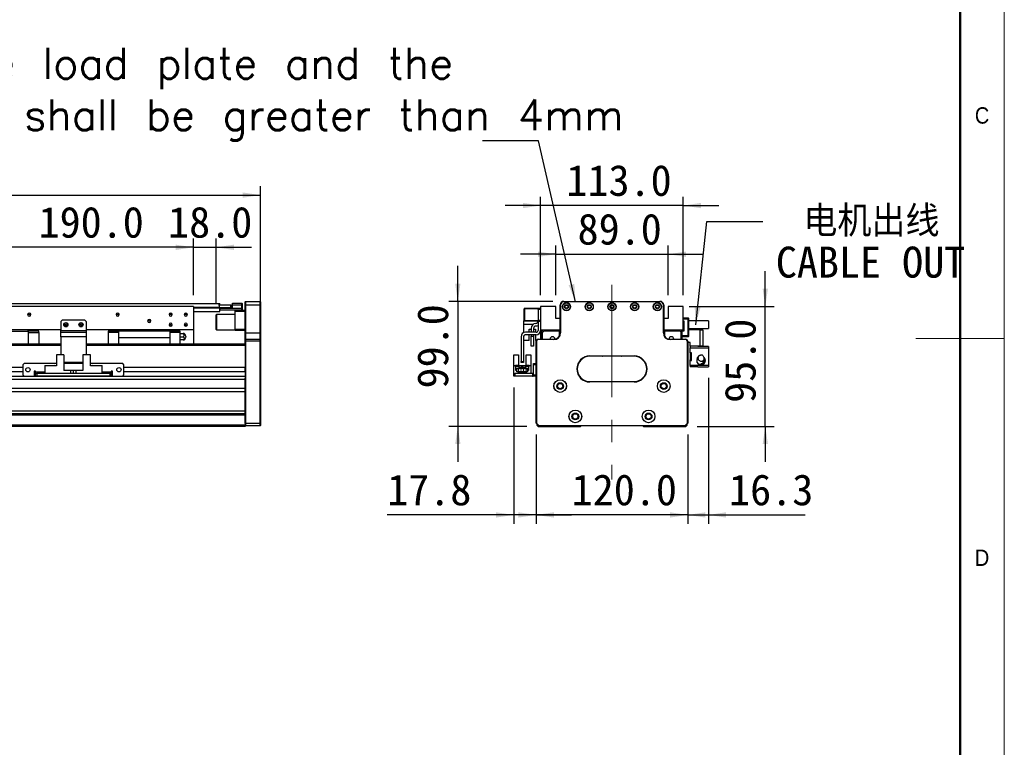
# Model space of a CAD drawing. Header units: millimetres. Extents: x 35 to 2924, y 35 to 2044.
# Tile 5 of 7: x 2126 to 2905, y 716 to 1292. Entities that reach past the tile are written whole.
import ezdxf

# ---------------------------------------------------------------- set-up
doc = ezdxf.new("R2010")
doc.units = ezdxf.units.MM
doc.header["$LTSCALE"] = 7
doc.linetypes.add('CENTERX2', pattern=[20.32, 12.7, -2.54, 2.54, -2.54])
doc.layers.add('DIMNS', color=7, linetype='Continuous')
doc.styles.add('SLDTEXTSTYLE1', font='Gothic.ttf', dxfattribs={"width": 0.913})
doc.styles.add('SLDTEXTSTYLE10', font='txt', dxfattribs={"bigfont": 'bigfont'})
doc.styles.add('SLDTEXTSTYLE9', font='txt')
doc.dimstyles.new('SLDDIMSTYLE0', dxfattribs={"dimtxt": 24.5, "dimasz": 14, "dimexe": 0, "dimexo": 0.0625, "dimgap": 6.125, "dimtad": 2, "dimdec": 1, "dimrnd": 1e-09, "dimzin": 4, "dimdsep": 46, "dimtxsty": 'SLDTEXTSTYLE9', "dimsah": 1, "dimcen": 0.09, "dimadec": 0, "dimazin": 1, "dimtfac": 1, "dimtdec": 1, "dimtofl": 0, "dimtmove": 0, "dimatfit": 3, "dimfxl": 0, "dimfrac": 2, "dimtolj": 1, "dimtzin": 12, "dimarcsym": 0})
doc.dimstyles.new('SLDDIMSTYLE1', dxfattribs={"dimtxt": 24.5, "dimasz": 14, "dimexe": 0, "dimexo": 0.0625, "dimgap": 6.125, "dimtad": 2, "dimdec": 1, "dimrnd": 1e-09, "dimzin": 4, "dimdsep": 46, "dimtxsty": 'SLDTEXTSTYLE9', "dimsah": 1, "dimcen": 0.09, "dimadec": 0, "dimazin": 1, "dimtfac": 1, "dimtdec": 1, "dimtmove": 0, "dimatfit": 0, "dimfxl": 0, "dimfrac": 2, "dimtolj": 1, "dimtzin": 12, "dimarcsym": 0})
doc.dimstyles.new('SLDDIMSTYLE2', dxfattribs={"dimtxt": 0.18, "dimasz": 14, "dimexe": 0, "dimexo": 0.0625, "dimgap": 0, "dimtad": 0, "dimtih": 1, "dimtoh": 1, "dimdec": 0, "dimrnd": 1e-09, "dimzin": 0, "dimdsep": 46, "dimtxsty": 'Standard', "dimsah": 1, "dimcen": 0.09, "dimadec": 0, "dimazin": 0, "dimtfac": 14, "dimtdec": 0, "dimtofl": 0, "dimtmove": 0, "dimatfit": 3, "dimfxl": 0, "dimfrac": 2, "dimtolj": 1, "dimtzin": 0, "dimarcsym": 0})
doc.dimstyles.new('SLDDIMSTYLE3', dxfattribs={"dimtxt": 24.5, "dimasz": 14, "dimexe": 0, "dimexo": 0.0625, "dimgap": 6.125, "dimtad": 2, "dimdec": 1, "dimrnd": 1e-09, "dimzin": 12, "dimdsep": 46, "dimtxsty": 'SLDTEXTSTYLE9', "dimsah": 1, "dimcen": 0.09, "dimadec": 0, "dimazin": 3, "dimtfac": 1, "dimtdec": 1, "dimtmove": 0, "dimatfit": 0, "dimfxl": 0, "dimfrac": 2, "dimtolj": 1, "dimtzin": 12, "dimarcsym": 0})

# ---------------------------------------------------------------- blocks, each defined once
blk = doc.blocks.new('_D')
at = {"layer": 'DIMNS'}
for p, q in [((340.08, 1046.32), (340.08, 1160.01)), ((2316.08, 1046.32), (2316.08, 1160.01)), ((340.08, 1153.01), (2316.08, 1153.01))]:
    blk.add_line(p, q, dxfattribs=at)
for points in [[(340.08, 1153.01), (354.08, 1150.91), (354.08, 1155.11)], [(2316.08, 1153.01), (2302.08, 1155.11), (2302.08, 1150.91)]]:
    blk.add_solid(points, dxfattribs=at)
at = {"layer": 'DIMNS', "insert": (1284.34, 1185.16), "char_height": 24.5, "attachment_point": 1, "style": 'SLDTEXTSTYLE9'}
blk.add_mtext('1976.0', dxfattribs=at)
blk = doc.blocks.new('_D_3')
at = {"layer": 'DIMNS'}
for p, q in [((2073.08, 1073.82), (2073.08, 1118.68)), ((2263.08, 1073.82), (2263.08, 1118.68)), ((2263.08, 1111.68), (2073.08, 1111.68))]:
    blk.add_line(p, q, dxfattribs=at)
for points in [[(2073.08, 1111.68), (2087.08, 1109.58), (2087.08, 1113.78)], [(2263.08, 1111.68), (2249.08, 1113.78), (2249.08, 1109.58)]]:
    blk.add_solid(points, dxfattribs=at)
at = {"layer": 'DIMNS', "insert": (2140.48, 1143.83), "char_height": 24.5, "attachment_point": 1, "style": 'SLDTEXTSTYLE9'}
blk.add_mtext('190.0', dxfattribs=at)
blk = doc.blocks.new('_D_5')
at = {"layer": 'DIMNS'}
for p, q in [((2263.08, 1073.82), (2263.08, 1118.68)), ((2281.08, 1067.02), (2281.08, 1118.68)), ((2263.08, 1111.68), (2235.08, 1111.68)), ((2263.08, 1111.68), (2281.08, 1111.68)), ((2281.08, 1111.68), (2309.08, 1111.68))]:
    blk.add_line(p, q, dxfattribs=at)
for points in [[(2263.08, 1111.68), (2249.08, 1113.78), (2249.08, 1109.58)], [(2281.08, 1111.68), (2295.08, 1109.58), (2295.08, 1113.78)]]:
    blk.add_solid(points, dxfattribs=at)
at = {"layer": 'DIMNS', "insert": (2243.01, 1143.83), "char_height": 24.5, "attachment_point": 1, "style": 'SLDTEXTSTYLE9'}
blk.add_mtext('18.0', dxfattribs=at)
blk = doc.blocks.new('_D_6')
at = {"layer": 'DIMNS'}
for p, q in [((2534.4, 963.54), (2534.4, 892.93)), ((2654.4, 963.54), (2654.4, 892.93)), ((2534.4, 899.93), (2506.4, 899.93)), ((2654.4, 899.93), (2534.4, 899.93)), ((2654.4, 899.93), (2682.4, 899.93))]:
    blk.add_line(p, q, dxfattribs=at)
for points in [[(2534.4, 899.93), (2520.4, 902.03), (2520.4, 897.83)], [(2654.4, 899.93), (2668.4, 897.83), (2668.4, 902.03)]]:
    blk.add_solid(points, dxfattribs=at)
at = {"layer": 'DIMNS', "insert": (2562.5, 932.08), "char_height": 24.5, "attachment_point": 1, "style": 'SLDTEXTSTYLE9'}
blk.add_mtext('120.0', dxfattribs=at)
blk = doc.blocks.new('_D_7')
at = {"layer": 'DIMNS'}
for p, q in [((2516.6, 1000.89), (2516.6, 892.93)), ((2534.4, 963.54), (2534.4, 892.93)), ((2516.6, 899.93), (2416.44, 899.93)), ((2534.4, 899.93), (2516.6, 899.93)), ((2534.4, 899.93), (2562.4, 899.93))]:
    blk.add_line(p, q, dxfattribs=at)
for points in [[(2516.6, 899.93), (2502.6, 902.03), (2502.6, 897.83)], [(2534.4, 899.93), (2548.4, 897.83), (2548.4, 902.03)]]:
    blk.add_solid(points, dxfattribs=at)
at = {"layer": 'DIMNS', "insert": (2416.44, 932.08), "char_height": 24.5, "attachment_point": 1, "style": 'SLDTEXTSTYLE9'}
blk.add_mtext('17.8', dxfattribs=at)
blk = doc.blocks.new('_D_8')
at = {"layer": 'DIMNS'}
for p, q in [((2472.39, 1068.93), (2472.39, 1096.93)), ((2547.51, 1068.93), (2465.39, 1068.93)), ((2472.39, 1068.93), (2472.39, 969.93)), ((2527.01, 969.93), (2465.39, 969.93)), ((2472.39, 969.93), (2472.39, 941.93))]:
    blk.add_line(p, q, dxfattribs=at)
for points in [[(2472.39, 1068.93), (2474.49, 1082.93), (2470.29, 1082.93)], [(2472.39, 969.93), (2470.29, 955.93), (2474.49, 955.93)]]:
    blk.add_solid(points, dxfattribs=at)
at = {"layer": 'DIMNS', "insert": (2440.24, 1000), "char_height": 24.5, "attachment_point": 1, "rotation": 90, "style": 'SLDTEXTSTYLE9'}
blk.add_mtext('99.0', dxfattribs=at)
blk = doc.blocks.new('_D_9')
at = {"layer": 'DIMNS'}
for p, q in [((2549.9, 1073.82), (2549.9, 1113.21)), ((2638.9, 1073.82), (2638.9, 1113.21)), ((2549.9, 1106.21), (2521.9, 1106.21)), ((2549.9, 1106.21), (2638.9, 1106.21)), ((2638.9, 1106.21), (2666.9, 1106.21))]:
    blk.add_line(p, q, dxfattribs=at)
for points in [[(2549.9, 1106.21), (2535.9, 1108.31), (2535.9, 1104.11)], [(2638.9, 1106.21), (2652.9, 1104.11), (2652.9, 1108.31)]]:
    blk.add_solid(points, dxfattribs=at)
at = {"layer": 'DIMNS', "insert": (2567.19, 1138.35), "char_height": 24.5, "attachment_point": 1, "style": 'SLDTEXTSTYLE9'}
blk.add_mtext('89.0', dxfattribs=at)
blk = doc.blocks.new('_D_10')
at = {"layer": 'DIMNS'}
for p, q in [((2537.9, 1073.82), (2537.9, 1151.74)), ((2650.9, 1073.82), (2650.9, 1151.74)), ((2537.9, 1144.74), (2509.9, 1144.74)), ((2650.9, 1144.74), (2537.9, 1144.74)), ((2650.9, 1144.74), (2678.9, 1144.74))]:
    blk.add_line(p, q, dxfattribs=at)
for points in [[(2537.9, 1144.74), (2523.9, 1146.84), (2523.9, 1142.64)], [(2650.9, 1144.74), (2664.9, 1142.64), (2664.9, 1146.84)]]:
    blk.add_solid(points, dxfattribs=at)
at = {"layer": 'DIMNS', "insert": (2558.34, 1176.89), "char_height": 24.5, "attachment_point": 1, "style": 'SLDTEXTSTYLE9'}
blk.add_mtext('113.0', dxfattribs=at)
blk = doc.blocks.new('_D_11')
at = {"layer": 'DIMNS'}
for p, q in [((2715.79, 1064.93), (2715.79, 1092.93)), ((2655.39, 1064.93), (2722.79, 1064.93)), ((2715.79, 969.93), (2715.79, 1064.93)), ((2661.79, 969.93), (2722.79, 969.93)), ((2715.79, 969.93), (2715.79, 941.93))]:
    blk.add_line(p, q, dxfattribs=at)
for points in [[(2715.79, 1064.93), (2717.89, 1078.93), (2713.69, 1078.93)], [(2715.79, 969.93), (2713.69, 955.93), (2717.89, 955.93)]]:
    blk.add_solid(points, dxfattribs=at)
at = {"layer": 'DIMNS', "insert": (2683.64, 988.59), "char_height": 24.5, "attachment_point": 1, "rotation": 90, "style": 'SLDTEXTSTYLE9'}
blk.add_mtext('95.0', dxfattribs=at)
blk = doc.blocks.new('_D_12')
at = {"layer": 'DIMNS'}
for p, q in [((2670.7, 1008.34), (2670.7, 892.93)), ((2654.4, 963.54), (2654.4, 892.93)), ((2654.4, 899.93), (2626.4, 899.93)), ((2654.4, 899.93), (2670.7, 899.93)), ((2670.7, 899.93), (2747.48, 899.93))]:
    blk.add_line(p, q, dxfattribs=at)
for points in [[(2654.4, 899.93), (2640.4, 902.03), (2640.4, 897.83)], [(2670.7, 899.93), (2684.7, 897.83), (2684.7, 902.03)]]:
    blk.add_solid(points, dxfattribs=at)
at = {"layer": 'DIMNS', "insert": (2687.12, 932.08), "char_height": 24.5, "attachment_point": 1, "style": 'SLDTEXTSTYLE9'}
blk.add_mtext('16.3', dxfattribs=at)
blk = doc.blocks.new('SW_NOTE_4')
at = {"layer": 'DIMNS', "color": 0, "char_height": 24.5, "attachment_point": 2}
for s, insert, style in [('电机出线', (85.85, 12.47), 'SLDTEXTSTYLE10'), ('CABLE OUT', (85.15, -19.92), 'SLDTEXTSTYLE9')]:
    blk.add_mtext(s, dxfattribs=dict(at, insert=insert, style=style))
blk = doc.blocks.new('SW_NOTE_5')
at = {"layer": 'DIMNS', "color": 0, "insert": (-811.35, 73.67), "char_height": 24.5, "attachment_point": 1, "style": 'SLDTEXTSTYLE10'}
blk.add_mtext('The distance between the load plate and the \\Psteel belt protection belt shall be greater than 4mm', dxfattribs=at)

msp = doc.modelspace()

# ---------------------------------------------------------------- linework, layer by layer
at = {"color": 7, "linetype": 'Continuous', "lineweight": 18}
for p, q in [((2905, 35), (2905, 2044)), ((2870, 2009), (2870, 70)), ((2905, 1039.5), (2835, 1039.5))]:
    msp.add_line(p, q, dxfattribs=at)
at = {"color": 7, "linetype": 'Continuous', "lineweight": 50}
msp.add_line((2870, 2009), (2870, 70), dxfattribs=at)
at = {"color": 7, "linetype": 'Continuous', "lineweight": 25}
for p, q in [((2304.38, 1068.93), (2304.08, 1068.63)), ((2304.08, 1065.93), (2304.08, 1068.63)), ((2304.38, 1068.93), (2304.38, 1065.93)), ((2304.38, 1068.93), (2315.78, 1068.93)), ((2315.78, 1065.93), (2315.78, 1068.93)), ((2315.78, 1068.93), (2316.08, 1068.63)), ((2316.08, 1068.63), (2316.08, 1065.93)), ((2556.4, 1068.93), (2556.4, 1068.63)), ((2556.4, 1068.93), (2632.4, 1068.93)), ((2632.4, 1068.63), (2556.4, 1068.63)), ((2632.4, 1068.93), (2632.4, 1068.63)), ((373.08, 1067.28), (2284.08, 1067.28)), ((2263.08, 1064.93), (2073.08, 1064.93)), ((2263.08, 1064.93), (2263.08, 1046.43)), ((2263.08, 1060.78), (2284.08, 1060.78)), ((2283.08, 1065.94), (2283.08, 1066.13)), ((2283.08, 1066.13), (2283.58, 1066.13)), ((2283.58, 1066.13), (2283.58, 1064.13)), ((2283.58, 1066.13), (2292.58, 1066.13)), ((2283.58, 1064.13), (2292.58, 1064.13)), ((2283.88, 1063.63), (2283.88, 1063.64)), ((2283.88, 1063.63), (2283.88, 1063.43)), ((2294.08, 1063.63), (2283.88, 1063.63)), ((2283.88, 1063.63), (2283.88, 1063.63)), ((2283.88, 1063.43), (2283.88, 1062.64)), ((2283.88, 1063.43), (2301.28, 1063.43)), ((2284.08, 1066.13), (2284.08, 1067.28)), ((2284.08, 1063.78), (2284.08, 1064.28)), ((2284.08, 1063.93), (2294.08, 1063.93)), ((2284.08, 1060.78), (2284.08, 1063.78)), ((2301.28, 1061.93), (2284.08, 1061.93)), ((2292.58, 1064.13), (2292.58, 1066.13)), ((2292.58, 1066.13), (2293.08, 1066.13)), ((2293.08, 1064.13), (2292.58, 1064.13)), ((2293.08, 1066.13), (2293.08, 1064.13)), ((2293.08, 1064.13), (2293.58, 1064.13)), ((2293.58, 1063.93), (2293.58, 1064.13)), ((2294.08, 1067.43), (2301.28, 1067.43)), ((2294.08, 1065.93), (2294.08, 1067.43)), ((2294.08, 1063.63), (2294.08, 1065.93)), ((2301.28, 1065.93), (2294.08, 1065.93)), ((2296.08, 1060.93), (2296.08, 1061.93)), ((2304.08, 1060.93), (2296.08, 1060.93)), ((2296.08, 1046.93), (2296.08, 1060.93)), ((2301.28, 1065.93), (2301.28, 1067.43)), ((2301.58, 1067.13), (2301.28, 1067.43)), ((2301.28, 1063.43), (2301.28, 1065.93)), ((2301.58, 1065.93), (2301.28, 1065.93)), ((2301.28, 1061.93), (2301.28, 1063.43)), ((2301.28, 1063.43), (2301.58, 1063.43)), ((2301.28, 1061.93), (2301.58, 1062.23)), ((2301.28, 1061.93), (2304.08, 1061.93)), ((2301.58, 1067.13), (2301.58, 1065.93)), ((2301.58, 1065.93), (2301.58, 1063.43)), ((2301.58, 1063.43), (2301.58, 1062.23)), ((2304.38, 1065.93), (2304.08, 1065.93)), ((2304.08, 1043.93), (2304.08, 1065.93)), ((2304.38, 1065.93), (2304.38, 1043.93)), ((2315.78, 1065.93), (2304.38, 1065.93)), ((2315.78, 1043.93), (2315.78, 1065.93)), ((2315.78, 1065.93), (2316.08, 1065.93)), ((2316.08, 1065.93), (2316.08, 1043.93)), ((2525.2, 1063.43), (2524.9, 1063.13)), ((2525.2, 1063.13), (2524.9, 1063.01)), ((2524.9, 1063.01), (2524.9, 1063.13)), ((2524.9, 1053.86), (2524.9, 1063.01)), ((2525.2, 1063.43), (2525.2, 1063.13)), ((2525.2, 1063.43), (2535.9, 1063.43)), ((2525.2, 1063.13), (2525.2, 1053.73)), ((2535.9, 1063.13), (2525.2, 1063.13)), ((2535.9, 1062.43), (2535.9, 1063.43)), ((2535.9, 1063.43), (2537.9, 1063.43)), ((2535.9, 1062.43), (2535.9, 1053.93)), ((2537.9, 1062.43), (2535.9, 1062.43)), ((2549.9, 1064.93), (2537.9, 1064.93)), ((2537.9, 1064.93), (2537.9, 1046.43)), ((2549.9, 1055.43), (2549.9, 1064.93)), ((2553.4, 1065.93), (2553.4, 1066.13)), ((2553.4, 1066.13), (2553.41, 1066.13)), ((2553.4, 1065.93), (2553.7, 1065.93)), ((2553.4, 1043.93), (2553.4, 1065.93)), ((2553.7, 1065.93), (2553.7, 1043.93)), ((2635.4, 1065.93), (2635.1, 1065.93)), ((2635.1, 1043.93), (2635.1, 1065.93)), ((2635.39, 1066.13), (2635.4, 1066.13)), ((2635.4, 1066.13), (2635.4, 1065.93)), ((2635.4, 1065.93), (2635.4, 1043.93)), ((2638.9, 1064.93), (2638.9, 1055.43)), ((2650.9, 1064.93), (2638.9, 1064.93)), ((2650.9, 1046.43), (2650.9, 1064.93)), ((2133.08, 1058.43), (2131.83, 1058.43)), ((2133.08, 1058.43), (2134.33, 1058.43)), ((2159.08, 1053.93), (2158.08, 1052.93)), ((2158.08, 1052.93), (2158.08, 1045.93)), ((2177.08, 1053.93), (2159.08, 1053.93)), ((2178.08, 1052.93), (2177.08, 1053.93)), ((2178.08, 1052.93), (2178.08, 1045.93)), ((2203.08, 1058.43), (2201.83, 1058.43)), ((2203.08, 1058.43), (2204.33, 1058.43)), ((2228.08, 1053.43), (2226.83, 1053.43)), ((2228.08, 1053.43), (2229.33, 1053.43)), ((2245.08, 1058.43), (2243.83, 1058.43)), ((2245.08, 1058.43), (2246.33, 1058.43)), ((2257.08, 1058.43), (2255.83, 1058.43)), ((2257.08, 1058.43), (2258.33, 1058.43)), ((2281.38, 1058.43), (2281.08, 1058.13)), ((2281.08, 1054.63), (2281.08, 1058.13)), ((2281.08, 1046.73), (2281.08, 1054.63)), ((2296.08, 1058.43), (2281.38, 1058.43)), ((2281.38, 1058.43), (2281.38, 1054.75)), ((2281.38, 1054.75), (2281.38, 1046.43)), ((2524.6, 1050.83), (2524.6, 1053.43)), ((2524.6, 1053.43), (2535.9, 1053.43)), ((2524.9, 1053.73), (2524.9, 1053.86)), ((2525.2, 1053.73), (2524.9, 1053.86)), ((2524.9, 1053.73), (2525.2, 1053.43)), ((2525.2, 1053.73), (2525.2, 1053.43)), ((2525.2, 1053.73), (2535.9, 1053.73)), ((2535.9, 1053.93), (2537.9, 1053.93)), ((2535.9, 1052.93), (2535.9, 1053.93)), ((2537.9, 1052.93), (2535.9, 1052.93)), ((2535.9, 1052.93), (2535.9, 1045.93)), ((2553.4, 1055.43), (2549.9, 1055.43)), ((2638.9, 1055.43), (2635.4, 1055.43)), ((2650.9, 1055.93), (2654.6, 1055.93)), ((2654.6, 1054.93), (2650.9, 1054.93)), ((2650.9, 1053.43), (2651.4, 1053.43)), ((2651.4, 1053.43), (2651.4, 1045.43)), ((2654.6, 1054.93), (2654.6, 1055.93)), ((2654.6, 1055.93), (2654.9, 1055.63)), ((2654.6, 1041.93), (2654.6, 1054.93)), ((2654.9, 1054.81), (2654.6, 1054.93)), ((2654.9, 1055.63), (2654.9, 1054.81)), ((2654.9, 1054.81), (2654.9, 1042.06)), ((2670.9, 1053.43), (2654.9, 1053.43)), ((2670.9, 1053.43), (2670.9, 1047.43)), ((2158.08, 1046.43), (2104.58, 1046.43)), ((2104.58, 1045.43), (2132.33, 1045.43)), ((2132.33, 1045.43), (2132.33, 1046.43)), ((2132.33, 1045.43), (2132.33, 1034.93)), ((2140.58, 1045.33), (2132.33, 1045.33)), ((2140.58, 1044.38), (2140.58, 1045.33)), ((2158.08, 1045.93), (2178.08, 1045.93)), ((2158.08, 1044.43), (2158.08, 1045.93)), ((2162.08, 1050.43), (2160.83, 1050.43)), ((2162.08, 1050.43), (2163.33, 1050.43)), ((2174.08, 1050.43), (2172.83, 1050.43)), ((2174.08, 1050.43), (2175.33, 1050.43)), ((2263.08, 1046.43), (2178.08, 1046.43)), ((2178.08, 1045.93), (2178.08, 1044.43)), ((2203.83, 1045.33), (2195.58, 1045.33)), ((2195.58, 1045.33), (2195.58, 1044.38)), ((2203.83, 1046.43), (2203.83, 1045.43)), ((2244.33, 1045.43), (2203.83, 1045.43)), ((2203.83, 1045.43), (2203.83, 1040.43)), ((2245.08, 1050.43), (2243.83, 1050.43)), ((2244.33, 1045.43), (2244.33, 1046.43)), ((2244.33, 1045.43), (2244.33, 1040.43)), ((2252.58, 1045.33), (2244.33, 1045.33)), ((2245.08, 1050.43), (2246.33, 1050.43)), ((2252.58, 1044.38), (2252.58, 1045.33)), ((2257.08, 1050.43), (2255.83, 1050.43)), ((2257.08, 1050.43), (2258.33, 1050.43)), ((2263.08, 1046.43), (2263.08, 1034.93)), ((2281.08, 1046.73), (2281.38, 1046.43)), ((2281.38, 1046.43), (2296.08, 1046.43)), ((2296.08, 1046.93), (2304.08, 1046.93)), ((2296.08, 1045.93), (2296.08, 1046.93)), ((2304.08, 1045.93), (2296.08, 1045.93)), ((2524.6, 1050.83), (2532.26, 1050.83)), ((2524.6, 1044.18), (2524.6, 1050.83)), ((2528.9, 1044.43), (2528.9, 1046.93)), ((2528.9, 1046.93), (2530.4, 1046.93)), ((2530.4, 1047.45), (2530.4, 1044.43)), ((2532.4, 1047.43), (2532.4, 1044.43)), ((2532.4, 1046.93), (2533.9, 1046.93)), ((2533.9, 1046.93), (2533.9, 1044.43)), ((2537.9, 1046.43), (2553.4, 1046.43)), ((2537.9, 1046.43), (2537.9, 1045.93)), ((2538.2, 1038.93), (2538.2, 1046.43)), ((2538.9, 1045.43), (2539.9, 1046.43)), ((2538.9, 1045.43), (2538.9, 1040.43)), ((2539.5, 1044.38), (2540.45, 1045.33)), ((2552.65, 1045.33), (2540.45, 1045.33)), ((2550.82, 1046.43), (2551.03, 1046.22)), ((2553.4, 1045.93), (2551.74, 1045.93)), ((2552.65, 1045.33), (2552.65, 1041.3)), ((2553.4, 1045.33), (2552.65, 1045.33)), ((2635.4, 1046.43), (2650.9, 1046.43)), ((2637.06, 1045.93), (2635.4, 1045.93)), ((2636.15, 1045.33), (2635.4, 1045.33)), ((2636.15, 1041.3), (2636.15, 1045.33)), ((2648.35, 1045.33), (2636.15, 1045.33)), ((2637.98, 1046.43), (2637.77, 1046.22)), ((2648.35, 1045.33), (2649.3, 1044.38)), ((2649.9, 1045.43), (2648.9, 1046.43)), ((2649.9, 1038.93), (2649.9, 1045.43)), ((2651.4, 1045.43), (2649.9, 1045.43)), ((2650.9, 1047.43), (2651.4, 1047.43)), ((2651.4, 1046.43), (2650.9, 1046.43)), ((2654.9, 1047.43), (2670.9, 1047.43)), ((2664.3, 1046.43), (2654.9, 1046.43)), ((2664.3, 1033.43), (2664.3, 1046.43)), ((2664.3, 1046.43), (2666.3, 1046.43)), ((2666.3, 1046.43), (2666.3, 1033.43)), ((2132.33, 1044.38), (2140.58, 1044.38)), ((2140.58, 1044.38), (2140.58, 1034.93)), ((2158.08, 1044.43), (2178.08, 1044.43)), ((2158.08, 1040.93), (2158.08, 1044.43)), ((2158.08, 1040.93), (2158.08, 1026.68)), ((2178.08, 1040.93), (2158.08, 1040.93)), ((2178.08, 1044.43), (2178.08, 1040.93)), ((2178.08, 1040.93), (2178.08, 1026.68)), ((2203.83, 1044.38), (2195.58, 1044.38)), ((2195.58, 1044.38), (2195.58, 1034.93)), ((2203.83, 1040.43), (2244.33, 1040.43)), ((2203.83, 1040.43), (2203.83, 1040.13)), ((2244.33, 1040.13), (2203.83, 1040.13)), ((2203.83, 1040.13), (2203.83, 1034.93)), ((2252.58, 1044.38), (2244.33, 1044.38)), ((2244.33, 1040.13), (2244.33, 1040.43)), ((2244.33, 1040.13), (2244.33, 1034.93)), ((2252.58, 1034.93), (2252.58, 1044.38)), ((2252.58, 1043.43), (2254.9, 1043.43)), ((2252.58, 1040.93), (2254.9, 1040.93)), ((2254.9, 1038.43), (2252.58, 1038.43)), ((2304.38, 1043.93), (2304.08, 1043.93)), ((2304.08, 1038.63), (2304.08, 1043.93)), ((2304.38, 1038.93), (2304.08, 1038.63)), ((2304.08, 1037.43), (2304.08, 1038.63)), ((2304.08, 1034.65), (2304.08, 1037.43)), ((2304.38, 1037.43), (2304.08, 1037.43)), ((2304.38, 1043.93), (2304.38, 1038.93)), ((2304.38, 1043.93), (2315.78, 1043.93)), ((2304.38, 1038.93), (2304.38, 1037.43)), ((2304.38, 1038.93), (2315.78, 1038.93)), ((2304.38, 1037.43), (2304.38, 972.43)), ((2315.78, 1037.43), (2304.38, 1037.43)), ((2315.78, 1038.93), (2315.78, 1043.93)), ((2316.08, 1043.93), (2315.78, 1043.93)), ((2315.78, 1037.43), (2315.78, 1038.93)), ((2316.08, 1038.63), (2315.78, 1038.93)), ((2315.78, 972.43), (2315.78, 1037.43)), ((2316.08, 1037.43), (2315.78, 1037.43)), ((2316.08, 1043.93), (2316.08, 1038.63)), ((2316.08, 1038.63), (2316.08, 1037.43)), ((2316.08, 1037.43), (2316.08, 972.56)), ((2522.4, 1040.93), (2522.4, 1021.43)), ((2524.4, 1040.93), (2524.4, 1021.43)), ((2524.6, 1037.93), (2524.6, 1041.68)), ((2528.9, 1037.93), (2524.6, 1037.93)), ((2534.4, 1044.43), (2525.9, 1044.43)), ((2534.4, 1042.43), (2525.9, 1042.43)), ((2528.9, 1037.93), (2528.9, 1042.43)), ((2530.4, 1042.43), (2530.4, 1041.43)), ((2530.4, 1041.43), (2532.4, 1041.43)), ((2530.4, 1033.43), (2530.4, 1041.43)), ((2532.4, 1042.43), (2532.4, 1041.43)), ((2532.4, 1041.43), (2532.4, 1033.43)), ((2533.9, 1042.43), (2533.9, 1037.93)), ((2534.49, 1037.93), (2533.9, 1037.93)), ((2534.7, 1037.43), (2534.4, 1037.43)), ((2534.4, 972.43), (2534.4, 1037.43)), ((2534.7, 1037.43), (2534.7, 972.56)), ((2535.9, 1038.63), (2535.9, 1038.93)), ((2535.9, 1038.93), (2548.4, 1038.93)), ((2548.4, 1038.63), (2535.9, 1038.63)), ((2538.9, 1040.43), (2538.9, 1038.93)), ((2539.2, 1040.13), (2538.9, 1040.43)), ((2539.2, 1040.13), (2539.2, 1038.93)), ((2539.5, 1038.93), (2539.5, 1044.38)), ((2548.4, 1038.63), (2548.4, 1038.93)), ((2553.7, 1043.93), (2553.4, 1043.93)), ((2635.4, 1043.93), (2635.1, 1043.93)), ((2640.4, 1038.93), (2640.4, 1038.63)), ((2640.4, 1038.93), (2652.9, 1038.93)), ((2652.9, 1038.63), (2640.4, 1038.63)), ((2649.3, 1038.93), (2649.3, 1044.38)), ((2649.9, 1041.93), (2654.6, 1041.93)), ((2654.6, 1040.93), (2649.9, 1040.93)), ((2652.9, 1038.93), (2652.9, 1038.63)), ((2654.1, 972.56), (2654.1, 1037.43)), ((2654.4, 1037.43), (2654.1, 1037.43)), ((2654.4, 1037.43), (2654.4, 972.43)), ((2654.9, 1042.06), (2654.6, 1041.93)), ((2654.6, 1040.93), (2654.6, 1041.93)), ((2654.9, 1041.23), (2654.6, 1040.93)), ((2654.9, 1042.06), (2654.9, 1041.23)), ((2158.08, 1034.93), (2098.08, 1034.93)), ((2304.08, 1034.93), (2178.08, 1034.93)), ((2304.08, 1034.65), (2304.08, 1033.93)), ((2304.08, 1033.93), (2304.08, 1016.48)), ((2532.4, 1033.43), (2530.4, 1033.43)), ((2656.3, 1036.43), (2654.4, 1036.43)), ((2656.3, 1033.43), (2656.3, 1036.43)), ((2656.3, 1033.43), (2656.3, 1032.23)), ((2664.3, 1033.43), (2656.3, 1033.43)), ((2656.3, 1028.23), (2656.3, 1032.23)), ((2656.3, 1032.23), (2670.7, 1032.23)), ((2662.3, 1033.43), (2662.3, 1033.23)), ((2670.7, 1033.23), (2662.3, 1033.23)), ((2666.3, 1033.43), (2664.3, 1033.43)), ((2670.7, 1033.23), (2670.7, 1032.23)), ((2670.7, 1032.23), (2670.7, 1018.23)), ((2154.58, 1026.68), (2154.58, 1017.78)), ((2160.58, 1026.68), (2154.58, 1026.68)), ((2160.58, 1026.68), (2160.58, 1014.28)), ((2175.58, 1026.68), (2175.58, 1014.28)), ((2181.58, 1026.68), (2175.58, 1026.68)), ((2181.58, 1017.78), (2181.58, 1026.68)), ((2516.7, 1026.68), (2520.4, 1026.68)), ((2516.7, 1017.78), (2516.7, 1026.68)), ((2520.4, 1026.68), (2520.4, 1018.28)), ((2522.4, 1021.43), (2524.4, 1021.43)), ((2522.4, 1020.43), (2522.4, 1021.43)), ((2524.4, 1021.43), (2524.4, 1020.43)), ((2526.4, 1018.28), (2526.4, 1026.68)), ((2526.4, 1026.68), (2530.1, 1026.68)), ((2530.1, 1026.68), (2530.1, 1017.78)), ((2576.9, 1025.73), (2611.9, 1025.73)), ((2576.9, 1025.73), (2576.9, 1025.43)), ((2611.9, 1025.43), (2576.9, 1025.43)), ((2611.9, 1025.73), (2611.9, 1025.43)), ((2657.3, 1028.23), (2656.3, 1028.23)), ((2656.3, 1028.23), (2656.3, 1027.73)), ((2656.3, 1027.73), (2656.3, 1022.73)), ((2657.3, 1027.73), (2656.3, 1027.73)), ((2656.3, 1022.23), (2656.3, 1022.73)), ((2656.3, 1022.73), (2657.3, 1022.73)), ((2656.3, 1018.23), (2656.3, 1022.23)), ((2656.3, 1022.23), (2657.3, 1022.23)), ((2657.3, 1022.23), (2657.3, 1028.23)), ((2661.75, 1023.03), (2661.65, 1022.23)), ((2661.98, 1023.67), (2661.85, 1023.35)), ((2661.86, 1023.81), (2661.89, 1023.82)), ((2661.89, 1023.82), (2662.28, 1024.4)), ((2662.05, 1023.74), (2661.89, 1023.82)), ((2662.02, 1023.65), (2661.89, 1023.71)), ((2667.19, 1022.79), (2667.22, 1022.81)), ((2128.08, 1016.48), (528.08, 1016.48)), ((2129.08, 1019.78), (2128.08, 1018.78)), ((2128.08, 1018.78), (2128.08, 1010.78)), ((2154.58, 1019.78), (2129.08, 1019.78)), ((2138.08, 1013.78), (2137.08, 1013.78)), ((2137.08, 1013.78), (2137.08, 1009.78)), ((2138.08, 1012.78), (2138.08, 1013.78)), ((2145.38, 1018.28), (2153.18, 1018.28)), ((2145.38, 1018.28), (2145.38, 1017.78)), ((2145.38, 1017.78), (2145.38, 1011.78)), ((2154.58, 1017.78), (2145.38, 1017.78)), ((2153.68, 1017.78), (2153.18, 1018.28)), ((2175.58, 1020.43), (2160.58, 1020.43)), ((2175.58, 1019.78), (2160.58, 1019.78)), ((2166.08, 1014.28), (2160.58, 1014.28)), ((2166.08, 1011.78), (2166.08, 1014.28)), ((2168.08, 1014.28), (2166.08, 1014.28)), ((2168.08, 1011.78), (2168.08, 1014.28)), ((2170.08, 1014.28), (2168.08, 1014.28)), ((2170.08, 1014.28), (2170.08, 1011.78)), ((2175.58, 1014.28), (2170.08, 1014.28)), ((2207.08, 1019.78), (2181.58, 1019.78)), ((2190.78, 1017.78), (2181.58, 1017.78)), ((2182.98, 1018.28), (2182.48, 1017.78)), ((2182.98, 1018.28), (2190.78, 1018.28)), ((2190.78, 1017.78), (2190.78, 1018.28)), ((2190.78, 1011.78), (2190.78, 1017.78)), ((2199.08, 1013.78), (2198.08, 1013.78)), ((2198.08, 1013.78), (2198.08, 1012.78)), ((2199.08, 1009.78), (2199.08, 1013.78)), ((2208.08, 1018.78), (2207.08, 1019.78)), ((2208.08, 1010.78), (2208.08, 1018.78)), ((2304.08, 1016.48), (2208.08, 1016.48)), ((2304.08, 1013.08), (2304.08, 1016.48)), ((2516.7, 1011.78), (2516.7, 1017.78)), ((2517.5, 1017.78), (2516.7, 1017.78)), ((2517.5, 1017.78), (2518, 1018.28)), ((2520.6, 1018.28), (2518, 1018.28)), ((2518.4, 1017.73), (2520.6, 1017.73)), ((2518.4, 1014.28), (2518.4, 1017.73)), ((2519.2, 1014.28), (2518.4, 1014.28)), ((2519.2, 1015.93), (2527.6, 1015.93)), ((2519.2, 1014.28), (2519.2, 1015.93)), ((2519.2, 1013.23), (2519.2, 1014.28)), ((2520.15, 1014.88), (2520.15, 1014.38)), ((2520.65, 1014.88), (2520.15, 1014.88)), ((2520.15, 1014.38), (2520.65, 1014.38)), ((2520.6, 1017.73), (2520.6, 1018.28)), ((2520.6, 1018.28), (2526.2, 1018.28)), ((2520.95, 1017.73), (2520.6, 1017.73)), ((2520.65, 1014.38), (2520.65, 1014.88)), ((2520.95, 1016.63), (2520.95, 1017.73)), ((2525.85, 1016.63), (2520.95, 1016.63)), ((2522.15, 1014.88), (2522.15, 1014.38)), ((2522.65, 1014.88), (2522.15, 1014.88)), ((2522.15, 1014.38), (2522.65, 1014.38)), ((2524.4, 1020.43), (2522.4, 1020.43)), ((2522.6, 1017.23), (2524.2, 1017.23)), ((2522.6, 1016.63), (2522.6, 1017.23)), ((2522.65, 1014.38), (2522.65, 1014.88)), ((2524.65, 1014.88), (2524.15, 1014.88)), ((2524.15, 1014.88), (2524.15, 1014.38)), ((2524.15, 1014.38), (2524.65, 1014.38)), ((2524.2, 1016.63), (2524.2, 1017.23)), ((2524.65, 1014.38), (2524.65, 1014.88)), ((2526.2, 1017.73), (2525.85, 1017.73)), ((2525.85, 1017.73), (2525.85, 1016.63)), ((2526.65, 1014.88), (2526.15, 1014.88)), ((2526.15, 1014.88), (2526.15, 1014.38)), ((2526.15, 1014.38), (2526.65, 1014.38)), ((2526.2, 1018.28), (2526.2, 1017.73)), ((2528.8, 1018.28), (2526.2, 1018.28)), ((2526.2, 1017.73), (2528.4, 1017.73)), ((2526.65, 1014.38), (2526.65, 1014.88)), ((2527.6, 1015.93), (2527.6, 1014.28)), ((2527.6, 1014.28), (2527.6, 1013.23)), ((2528.4, 1014.28), (2527.6, 1014.28)), ((2528.4, 1017.73), (2528.4, 1014.28)), ((2528.8, 1018.28), (2529.3, 1017.78)), ((2530.1, 1017.78), (2529.3, 1017.78)), ((2530.1, 1017.78), (2530.1, 1011.78)), ((2532.4, 1018.78), (2532.4, 1019.78)), ((2532.4, 1019.78), (2534.4, 1019.78)), ((2534.4, 1018.78), (2532.4, 1018.78)), ((2532.4, 1010.78), (2532.4, 1018.78)), ((2670.7, 1018.23), (2656.3, 1018.23)), ((2656.3, 1018.23), (2656.3, 1017.03)), ((2662.3, 1017.03), (2656.3, 1017.03)), ((2661.89, 1020.64), (2661.86, 1020.65)), ((2662.3, 1017.23), (2670.7, 1017.23)), ((2662.3, 1017.23), (2662.3, 1017.03)), ((2670.7, 1018.23), (2670.7, 1017.23)), ((2304.08, 1009.56), (352.08, 1009.56)), ((2304.08, 1006.96), (352.08, 1006.96)), ((2128.08, 1013.08), (528.08, 1013.08)), ((2128.08, 1010.78), (2129.08, 1009.78)), ((2129.08, 1009.78), (2137.08, 1009.78)), ((2138.08, 1013.08), (2137.08, 1013.08)), ((2138.08, 1012.78), (2138.08, 1011.78)), ((2138.08, 1009.78), (2138.08, 1011.78)), ((2138.08, 1011.78), (2139.08, 1011.78)), ((2139.08, 1009.78), (2138.08, 1009.78)), ((2139.08, 1011.78), (2139.08, 1009.78)), ((2197.08, 1011.78), (2139.08, 1011.78)), ((2197.08, 1009.78), (2139.08, 1009.78)), ((2197.08, 1009.78), (2197.08, 1011.78)), ((2197.08, 1011.78), (2198.08, 1011.78)), ((2198.08, 1009.78), (2197.08, 1009.78)), ((2199.08, 1013.08), (2198.08, 1013.08)), ((2198.08, 1011.78), (2198.08, 1012.78)), ((2198.08, 1011.78), (2198.08, 1009.78)), ((2199.08, 1009.78), (2207.08, 1009.78)), ((2207.08, 1009.78), (2208.08, 1010.78)), ((2304.08, 1013.08), (2208.08, 1013.08)), ((2304.08, 1013.08), (2304.08, 1009.56)), ((2304.08, 1009.56), (2304.08, 1008.25)), ((2304.08, 972.56), (2304.08, 1008.25)), ((2516.6, 1009.78), (2516.6, 1011.78)), ((2516.6, 1011.78), (2517.6, 1011.78)), ((2517.6, 1009.78), (2516.6, 1009.78)), ((2517.6, 1011.78), (2517.6, 1009.78)), ((2531.4, 1011.78), (2517.6, 1011.78)), ((2531.4, 1009.78), (2517.6, 1009.78)), ((2520.4, 1013.23), (2519.2, 1013.23)), ((2520.4, 1012.43), (2520.4, 1013.23)), ((2526.4, 1013.23), (2520.4, 1013.23)), ((2526.4, 1012.43), (2520.4, 1012.43)), ((2526.4, 1013.23), (2526.4, 1012.43)), ((2527.6, 1013.23), (2526.4, 1013.23)), ((2531.4, 1011.78), (2531.4, 1009.78)), ((2532.4, 1009.78), (2532.4, 1010.78)), ((2532.4, 1010.78), (2534.4, 1010.78)), ((2534.4, 1009.78), (2532.4, 1009.78)), ((2304.08, 1000.03), (352.08, 1000.03)), ((2576.9, 1005.43), (2576.9, 1005.13)), ((2576.9, 1005.43), (2611.9, 1005.43)), ((2611.9, 1005.13), (2576.9, 1005.13)), ((2611.9, 1005.43), (2611.9, 1005.13)), ((2304.08, 997.43), (352.08, 997.43)), ((2304.08, 981.93), (352.08, 981.93)), ((2304.08, 979.93), (352.08, 979.93)), ((2304.08, 978.93), (352.08, 978.93)), ((2304.08, 970.93), (352.08, 970.93)), ((2304.08, 969.93), (352.08, 969.93)), ((2304.08, 972.36), (2304.08, 972.56)), ((2304.08, 972.56), (2304.38, 972.43)), ((2304.08, 972.36), (2304.08, 970.93)), ((2304.08, 970.93), (2304.08, 969.93)), ((2304.08, 970.73), (2304.38, 970.43)), ((2304.38, 972.43), (2304.38, 970.43)), ((2304.38, 972.43), (2315.78, 972.43)), ((2315.78, 970.43), (2304.38, 970.43)), ((2316.08, 972.56), (2315.78, 972.43)), ((2315.78, 970.43), (2315.78, 972.43)), ((2316.08, 970.73), (2315.78, 970.43)), ((2316.08, 972.56), (2316.08, 970.73)), ((2534.7, 972.56), (2534.4, 972.43)), ((2536.4, 970.43), (2534.4, 972.43)), ((2534.7, 972.56), (2536.52, 970.73)), ((2534.9, 971.93), (2534.9, 970.93)), ((2534.9, 970.93), (2535.9, 969.93)), ((2535.9, 969.93), (2569.4, 969.93)), ((2536.52, 970.73), (2536.4, 970.43)), ((2652.4, 970.43), (2536.4, 970.43)), ((2536.52, 970.73), (2652.28, 970.73)), ((2569.4, 969.93), (2569.9, 970.43)), ((2618.9, 970.43), (2619.4, 969.93)), ((2619.4, 969.93), (2652.9, 969.93)), ((2652.28, 970.73), (2654.1, 972.56)), ((2652.28, 970.73), (2652.4, 970.43)), ((2654.4, 972.43), (2652.4, 970.43)), ((2652.9, 969.93), (2653.9, 970.93)), ((2653.9, 970.93), (2653.9, 971.93)), ((2654.1, 972.56), (2654.4, 972.43))]:
    msp.add_line(p, q, dxfattribs=at)
at = {"color": 8, "linetype": 'Continuous', "lineweight": 25}
for p, q in [((2263.08, 1064.28), (2284.08, 1064.28)), ((2263.08, 1063.78), (2284.08, 1063.78)), ((2283.86, 1063.43), (2283.88, 1063.43)), ((2158.08, 1033.93), (2097.08, 1033.93)), ((2304.08, 1033.93), (2178.08, 1033.93)), ((2145.38, 1012.78), (2138.08, 1012.78)), ((2198.08, 1012.78), (2190.78, 1012.78))]:
    msp.add_line(p, q, dxfattribs=at)
at = {"color": 7, "linetype": 'Continuous', "lineweight": 25, "flags": 128}
for points in [[(2587.25, 1025.43), (2586.9, 1025.38), (2586.55, 1025.43)], [(2602.25, 1025.43), (2601.9, 1025.38), (2601.55, 1025.43)], [(2531.4, 1009.78), (2531.99, 1009.84), (2532.4, 1009.95)]]:
    msp.add_lwpolyline(points, dxfattribs=at)
at = {"color": 7, "linetype": 'Continuous', "lineweight": 25}
for centre, radius in [((2558.4, 1064.68), 3.25), ((2576.4, 1064.68), 3.25), ((2594.4, 1064.68), 3.25), ((2612.4, 1064.68), 3.25), ((2630.4, 1064.68), 3.25), ((2558.4, 1064.68), 3), ((2558.4, 1064.68), 1.6), ((2558.4, 1064.68), 1.25), ((2576.4, 1064.68), 3), ((2576.4, 1064.68), 1.6), ((2576.4, 1064.68), 1.25), ((2594.4, 1064.68), 3), ((2594.4, 1064.68), 1.6), ((2594.4, 1064.68), 1.25), ((2612.4, 1064.68), 3), ((2612.4, 1064.68), 1.6), ((2612.4, 1064.68), 1.25), ((2630.4, 1064.68), 3), ((2630.4, 1064.68), 1.6), ((2630.4, 1064.68), 1.25), ((2162.08, 1050.43), 1.7), ((2174.08, 1050.43), 1.7), ((2132.08, 1014.78), 1.7), ((2204.08, 1014.78), 1.7), ((2553.4, 1001.92), 5.03), ((2553.4, 1001.92), 5), ((2635.4, 1001.92), 5.03), ((2635.4, 1001.92), 5), ((2553.4, 1001.92), 2.65), ((2553.4, 1001.92), 2.1), ((2635.4, 1001.92), 2.65), ((2635.4, 1001.92), 2.1), ((2565.4, 977.89), 5.03), ((2565.4, 977.89), 5), ((2623.4, 977.89), 5.03), ((2623.4, 977.89), 5), ((2565.4, 977.89), 2.65), ((2565.4, 977.89), 2.1), ((2623.4, 977.89), 2.65), ((2623.4, 977.89), 2.1)]:
    msp.add_circle(centre, radius, dxfattribs=at)
for centre, radius, start, end in [((2556.4, 1065.93), 3, 90, 180), ((2556.4, 1065.93), 2.7, 90, 180), ((2632.4, 1065.93), 3, 0, 90), ((2632.4, 1065.93), 2.7, 0, 90), ((2133.08, 1058.43), 1.25, 0, 180), ((2133.08, 1058.43), 1.25, 180, 0), ((2203.08, 1058.43), 1.25, 0, 180), ((2203.08, 1058.43), 1.25, 180, 0), ((2228.08, 1053.43), 1.25, 0, 180), ((2228.08, 1053.43), 1.25, 180, 0), ((2245.08, 1058.43), 1.25, 0, 180), ((2245.08, 1058.43), 1.25, 180, 0), ((2257.08, 1058.43), 1.25, 0, 180), ((2257.08, 1058.43), 1.25, 180, 0), ((2533.9, 1053.43), 2, 274.78019, 0), ((2162.08, 1050.43), 1.25, 0, 180), ((2162.08, 1050.43), 1.25, 180, 0), ((2174.08, 1050.43), 1.25, 0, 180), ((2174.08, 1050.43), 1.25, 180, 0), ((2245.08, 1050.43), 1.25, 0, 180), ((2245.08, 1050.43), 1.25, 180, 0), ((2257.08, 1050.43), 1.25, 0, 180), ((2257.08, 1050.43), 1.25, 180, 0), ((2534.4, 1047.45), 4, 94.78019, 180), ((2534.4, 1047.43), 2, 94.78019, 180), ((2533.9, 1053.41), 4, 274.78019, 300), ((2534.4, 1045.93), 3.5, 270, 0), ((2534.4, 1045.93), 1.5, 270, 0), ((2551.74, 1046.93), 1, 224.99989, 270), ((2637.06, 1046.93), 1, 270, 315.00006), ((2254.08, 1040.93), 3, 9.9092, 56.43308), ((2254.08, 1040.93), 3, 303.54248, 350.11805), ((2256.98, 1040.93), 0.25, 270, 68.68077), ((2525.9, 1040.93), 3.5, 90, 180), ((2525.9, 1040.93), 1.5, 90, 180), ((2535.9, 1037.43), 1.5, 90, 180), ((2535.9, 1037.43), 1.2, 90, 180), ((2547.4, 1038.93), 2, 90, 180), ((2547.4, 1038.93), 2, 2.88033, 90), ((2548.4, 1043.93), 5.3, 270, 0), ((2548.4, 1043.93), 5, 270, 0), ((2640.4, 1043.93), 5.3, 180, 270), ((2640.4, 1043.93), 5, 180, 270), ((2641.4, 1038.93), 2, 90, 177.11965), ((2641.4, 1038.93), 2, 0, 90), ((2652.9, 1037.43), 1.5, 0, 90), ((2652.9, 1037.43), 1.2, 0, 90), ((2576.9, 1015.43), 10.3, 90, 270), ((2576.9, 1015.43), 10, 90, 270), ((2611.9, 1015.43), 10.3, 270, 90), ((2611.9, 1015.43), 10, 270, 90), ((2664.9, 1022.23), 3.4, 207.88541, 44.31348), ((2664.9, 1022.23), 3.45, 237.57421, 0), ((2664.9, 1022.23), 2.5, 274.06825, 11.05475), ((2664.9, 1022.23), 2.6, 277.27427, 10.90897), ((2664.9, 1022.23), 3.45, 0, 47.89891), ((2531.4, 1012.78), 1, 270, 0)]:
    msp.add_arc(centre, radius, start, end, dxfattribs=at)
for points, knots in [([(2254.9, 1043.43), (2255.02, 1043.36), (2255.26, 1043.22), (2255.53, 1042.91), (2255.7, 1042.56), (2255.76, 1042.18), (2255.7, 1041.8), (2255.53, 1041.45), (2255.26, 1041.14), (2255.02, 1041), (2254.9, 1040.93)], [0, 0, 0, 0, 0.124804, 0.249855, 0.37497, 0.499945, 0.624674, 0.749604, 0.874685, 1, 1, 1, 1]), ([(2255.74, 1043.43), (2255.74, 1043.43), (2255.76, 1043.43), (2255.69, 1043.43), (2255.53, 1043.43), (2255.26, 1043.43), (2255.02, 1043.43), (2254.9, 1043.43)], [0, 0, 0, 0, 0.002089, 0.250999, 0.500309, 0.749921, 1, 1, 1, 1]), ([(2254.9, 1040.93), (2255.02, 1040.86), (2255.26, 1040.72), (2255.53, 1040.41), (2255.7, 1040.06), (2255.76, 1039.68), (2255.7, 1039.3), (2255.53, 1038.95), (2255.26, 1038.64), (2255.02, 1038.5), (2254.9, 1038.43)], [0, 0, 0, 0, 0.1248047, 0.2498552, 0.3749702, 0.4999448, 0.6246739, 0.7496032, 0.8746854, 1, 1, 1, 1]), ([(2254.9, 1038.43), (2255.02, 1038.43), (2255.26, 1038.43), (2255.53, 1038.43), (2255.71, 1038.43), (2255.73, 1038.43), (2255.74, 1038.43)], [0, 0, 0, 0, 0.2502525, 0.5009984, 0.7518739, 1, 1, 1, 1]), ([(2257.07, 1040.7), (2257.07, 1040.7), (2257.07, 1040.71), (2257.07, 1040.76), (2257.07, 1040.84), (2257.07, 1040.93), (2257.07, 1041.02), (2257.07, 1041.1), (2257.07, 1041.15), (2257.07, 1041.16), (2257.07, 1041.16)], [0, 0, 0, 0, 0.125362, 0.250009, 0.374881, 0.49974, 0.62439, 0.749722, 0.874831, 1, 1, 1, 1]), ([(2662.73, 1025.16), (2662.54, 1024.8), (2662.21, 1024.14), (2661.75, 1023.08), (2661.53, 1022.26), (2661.48, 1021.59), (2661.58, 1021.03), (2661.8, 1020.43), (2662.26, 1019.83), (2662.94, 1019.39), (2663.67, 1019.16), (2664.43, 1019.15), (2665.14, 1019.39), (2665.32, 1019.51), (2665.27, 1019.55), (2665.25, 1019.56)], [0, 0, 0, 0, 0.180096, 0.330005, 0.449646, 0.539748, 0.574621, 0.605323, 0.678401, 0.721406, 0.761985, 0.82916, 0.888669, 0.960603, 1, 1, 1, 1]), ([(2666.29, 1026), (2666.54, 1025.77), (2667.04, 1025.31), (2667.44, 1024.39), (2667.48, 1023.47), (2667.2, 1022.68), (2666.69, 1022.06), (2666, 1021.65), (2665.19, 1021.48), (2664.35, 1021.59), (2663.57, 1021.96), (2662.95, 1022.56), (2662.56, 1023.32), (2662.47, 1024.17), (2662.58, 1024.93), (2662.92, 1025.52), (2663.45, 1025.94), (2664.19, 1026.19), (2664.93, 1026.26), (2665.48, 1026.29), (2665.74, 1026.28), (2665.82, 1026.28), (2665.84, 1026.27), (2665.92, 1026.24), (2666.07, 1026.15), (2666.21, 1026.05), (2666.29, 1026)], [0, 0, 0, 0, 0.064818, 0.1297791, 0.1897317, 0.2426188, 0.2944141, 0.3462442, 0.3987245, 0.4522003, 0.506602, 0.561453, 0.6160518, 0.6697724, 0.7270698, 0.7653773, 0.8036913, 0.8589102, 0.9142292, 0.9495552, 0.9640021, 0.9648512, 0.9657593, 0.9687106, 0.9805282, 1, 1, 1, 1]), ([(2667.12, 1021.09), (2667.23, 1021.34), (2667.42, 1021.81), (2667.46, 1022.32), (2667.38, 1022.62), (2667.35, 1022.71)], [0, 0, 0, 0, 0.435976, 0.826739, 1, 1, 1, 1])]:
    msp.add_open_spline(points, degree=3, knots=knots, dxfattribs=at)
at = {"layer": 'DIMNS', "linetype": 'CENTERX2', "lineweight": 18}
msp.add_line((2594.4, 1081.88), (2594.4, 927.98), dxfattribs=at)

# ---------------------------------------------------------------- block references
at = {"layer": 'DIMNS'}
for name, p in [('SW_NOTE_5', (2491.8, 1195.93)), ('SW_NOTE_4', (2713.96, 1132.14))]:
    msp.add_blockref(name, p, dxfattribs=at)

# ---------------------------------------------------------------- texts
at = {"color": 7, "linetype": 'Continuous', "lineweight": 0, "char_height": 12.96, "attachment_point": 1, "style": 'SLDTEXTSTYLE1'}
for s, insert in [('C', (2881.67, 1222.52)), ('D', (2881.67, 872.52))]:
    msp.add_mtext(s, dxfattribs=dict(at, insert=insert))

# ---------------------------------------------------------------- dimensions: what is measured, and where the dimension line sits
at = {"layer": 'DIMNS'}
for base, p1, p2, dimstyle, picture, middle in [((2316.08, 1153.01), (340.08, 1037.43), (2316.08, 1037.43), 'SLDDIMSTYLE0', '_D', (1332.21, 1153.01)), ((2537.9, 1144.74), (2650.9, 1064.93), (2537.9, 1064.93), 'SLDDIMSTYLE1', '_D_10', (2597.37, 1144.74)), ((2073.08, 1111.68), (2263.08, 1064.93), (2073.08, 1064.93), 'SLDDIMSTYLE0', '_D_3', (2179.51, 1111.68)), ((2281.08, 1111.68), (2263.08, 1064.93), (2281.08, 1058.13), 'SLDDIMSTYLE1', '_D_5', (2273.2, 1111.68)), ((2638.9, 1106.21), (2549.9, 1064.93), (2638.9, 1064.93), 'SLDDIMSTYLE1', '_D_9', (2597.37, 1106.21)), ((2670.7, 899.93), (2654.4, 972.43), (2670.7, 1017.23), 'SLDDIMSTYLE3', '_D_12', (2717.3, 899.93)), ((2516.6, 899.93), (2534.4, 972.43), (2516.6, 1009.78), 'SLDDIMSTYLE3', '_D_7', (2446.62, 899.93)), ((2534.4, 899.93), (2654.4, 972.43), (2534.4, 972.43), 'SLDDIMSTYLE1', '_D_6', (2601.53, 899.93))]:
    dim = msp.add_linear_dim(base=base, p1=p1, p2=p2, dimstyle=dimstyle, dxfattribs=at)
    dim.commit()
    dim.dimension.update_dxf_attribs({"geometry": picture, "text_midpoint": middle, "dimtype": 160})
for base, p1, p2, picture, middle in [((2472.39, 969.93), (2556.4, 1068.93), (2535.9, 969.93), '_D_8', (2472.39, 1030.18)), ((2715.79, 1064.93), (2652.9, 969.93), (2646.5, 1064.93), '_D_11', (2715.79, 1018.77))]:
    dim = msp.add_linear_dim(base=base, p1=p1, p2=p2, angle=90, dimstyle='SLDDIMSTYLE1', dxfattribs=at)
    dim.commit()
    dim.dimension.update_dxf_attribs({"geometry": picture, "text_midpoint": middle, "dimtype": 160})

# ---------------------------------------------------------------- leaders
for points in [[(2565.52, 1068.63), (2536.25, 1195.93), (2491.8, 1195.93)], [(2660.67, 1050.38), (2669.51, 1132.14), (2713.96, 1132.14)]]:
    msp.add_leader(points, dimstyle='SLDDIMSTYLE2', dxfattribs=at)

doc.saveas('drawing.dxf')
